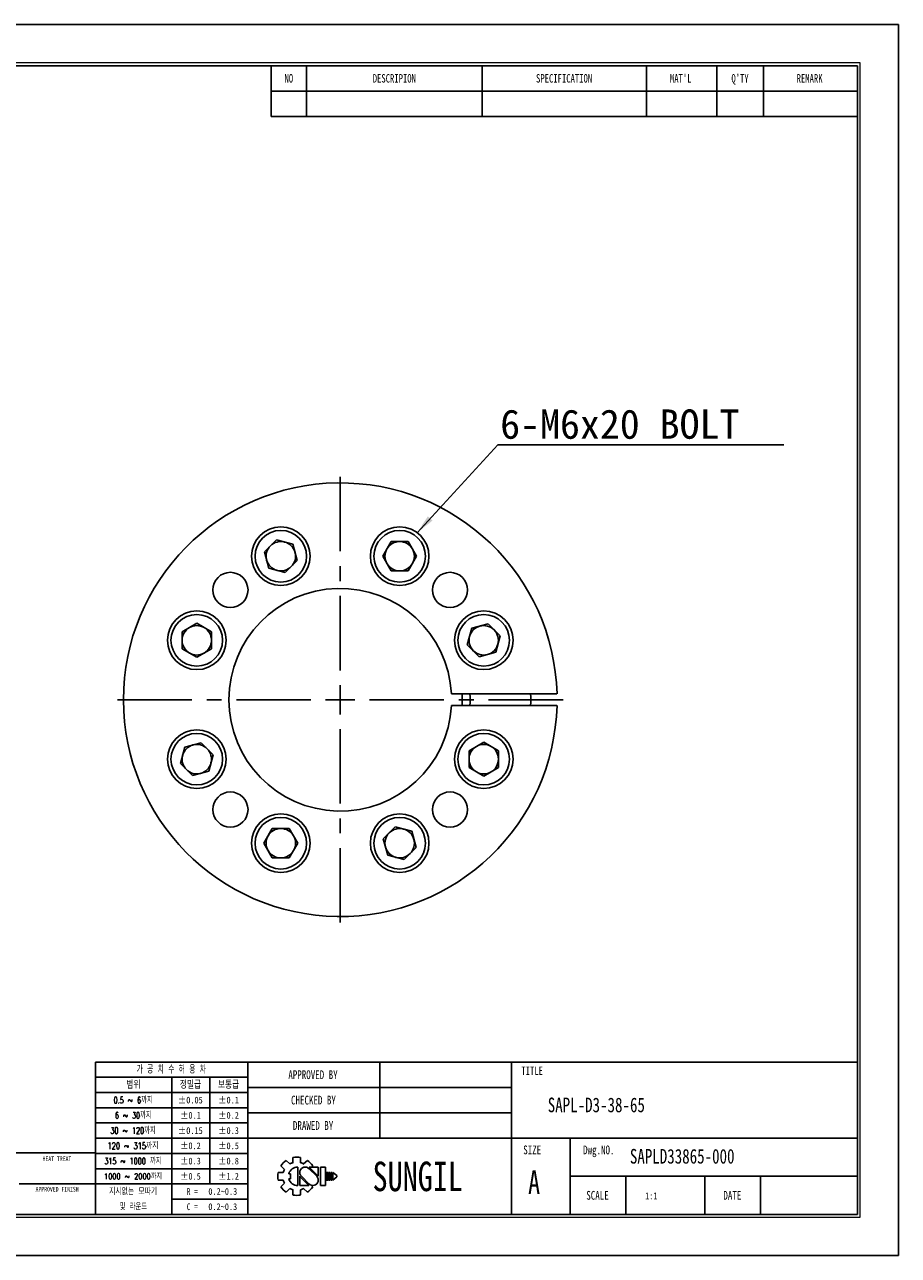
# Model space of a CAD drawing. Header units: millimetres. Extents: x 0 to 297, y 0 to 210.
# Tile 2 of 2: x 148 to 297, y 0 to 210. Entities that reach past the tile are written whole.
import ezdxf
from ezdxf.enums import TextEntityAlignment as Align

# ---------------------------------------------------------------- set-up
doc = ezdxf.new("R2010")
doc.units = ezdxf.units.MM
doc.header["$PDSIZE"] = -1
doc.linetypes.add('CENTERX2', pattern=[20.32, 12.7, -2.54, 2.54, -2.54])
doc.layers.add('문자', color=7, linetype='Continuous')
doc.layers.add('중심선', color=1, linetype='CENTERX2')
doc.layers.add('치수선', color=5, linetype='Continuous', lineweight=15)
doc.styles.add('SLDTEXTSTYLE0', font='TXT', dxfattribs={"width": 0.75})
doc.styles.add('SLDTEXTSTYLE1', font='TXT', dxfattribs={"width": 0.634615, "bigfont": 'bigfont'})
doc.styles.add('SLDTEXTSTYLE2', font='TXT', dxfattribs={"width": 0.75, "bigfont": 'bigfont'})
doc.styles.add('SLDTEXTSTYLE3', font='TXT', dxfattribs={"width": 0.694444, "bigfont": 'bigfont'})
doc.styles.add('SLDTEXTSTYLE4', font='TXT', dxfattribs={"width": 0.6875, "bigfont": 'bigfont'})
doc.styles.add('SLDTEXTSTYLE5', font='TXT', dxfattribs={"width": 0.7, "bigfont": 'bigfont'})
doc.styles.add('SLDTEXTSTYLE6', font='TXT', dxfattribs={"width": 0.692308, "bigfont": 'bigfont'})
doc.styles.add('SLDTEXTSTYLE7', font='TXT', dxfattribs={"width": 0.666667})
doc.dimstyles.new('SLDDIMSTYLE3', dxfattribs={"dimtxt": 0.18, "dimasz": 3.302, "dimexe": 0, "dimexo": 0.0625, "dimgap": 0, "dimtad": 0, "dimtih": 1, "dimtoh": 1, "dimdec": 0, "dimrnd": 1e-09, "dimzin": 0, "dimdsep": 46, "dimtxsty": 'Standard', "dimsah": 1, "dimcen": 0.09, "dimadec": 0, "dimazin": 0, "dimtfac": 3.302, "dimtdec": 0, "dimtofl": 0, "dimtmove": 0, "dimatfit": 3, "dimfxl": 1, "dimfrac": 2, "dimtolj": 1, "dimtzin": 0, "dimarcsym": 0})

# ---------------------------------------------------------------- blocks, each defined once
blk = doc.blocks.new('AAAA')
at = {"color": 250, "true_color": 0x191924}
for p, q in [((-298.87, 124.28), (-595.87, 124.28)), ((-298.87, -85.72), (-298.87, 124.28)), ((-595.87, -85.72), (-298.87, -85.72))]:
    blk.add_line(p, q, dxfattribs=at)
at = {"lineweight": 0}
for p, q in [((-305.37, 117.78), (-585.87, 117.78)), ((-305.37, -79.22), (-305.37, 117.78)), ((-585.87, -79.22), (-305.37, -79.22))]:
    blk.add_line(p, q, dxfattribs=at)
for p, q in [((-305.87, 117.28), (-585.37, 117.28)), ((-405.87, 117.28), (-405.87, 108.62)), ((-399.87, 117.28), (-399.87, 108.62)), ((-369.87, 117.28), (-369.87, 108.62)), ((-341.87, 117.28), (-341.87, 108.62)), ((-329.87, 117.28), (-329.87, 108.62)), ((-321.87, 117.28), (-321.87, 108.62)), ((-305.87, -78.72), (-305.87, 117.28)), ((-405.87, 112.95), (-305.87, 112.95)), ((-405.87, 108.62), (-305.87, 108.62)), ((-305.87, -52.72), (-435.87, -52.72)), ((-435.87, -52.72), (-435.87, -78.72)), ((-409.87, -52.72), (-409.87, -78.72)), ((-387.37, -52.72), (-387.37, -65.72)), ((-364.87, -52.72), (-364.87, -78.72)), ((-409.87, -55.32), (-435.87, -55.32)), ((-422.87, -55.32), (-422.87, -78.72)), ((-416.37, -55.32), (-416.37, -73.52)), ((-409.87, -57.92), (-435.87, -57.92)), ((-364.87, -57.05), (-409.87, -57.05)), ((-409.87, -60.52), (-435.87, -60.52)), ((-364.87, -61.38), (-409.87, -61.38)), ((-409.87, -63.12), (-435.87, -63.12)), ((-409.87, -65.72), (-435.87, -65.72)), ((-305.87, -65.72), (-409.87, -65.72)), ((-354.87, -65.72), (-354.87, -78.72)), ((-435.87, -68.22), (-533.87, -68.22)), ((-409.87, -68.32), (-435.87, -68.32)), ((-402.17, -69.02), (-402.17, -69.9)), ((-400.87, -69.02), (-400.87, -69.9)), ((-409.87, -70.92), (-435.87, -70.92)), ((-404.24, -70.42), (-403.62, -71.04)), ((-403.32, -69.5), (-402.7, -70.12)), ((-401.37, -70.64), (-401.37, -73.79)), ((-400.35, -70.12), (-399.72, -69.5)), ((-398.13, -72.22), (-399.46, -70.88)), ((-397.85, -72.19), (-399.4, -70.64)), ((-399.4, -70.64), (-397.85, -70.64)), ((-399.03, -70.64), (-398.81, -70.42)), ((-397.85, -70.64), (-397.85, -72.22)), ((-397.48, -70.64), (-397.48, -73.79)), ((-397.48, -70.64), (-396.61, -70.64)), ((-396.61, -70.64), (-396.61, -73.79)), ((-404.71, -71.57), (-403.84, -71.57)), ((-404.71, -71.57), (-403.84, -71.57)), ((-404.71, -72.86), (-403.84, -72.86)), ((-404.24, -74.01), (-403.62, -73.39)), ((-402.89, -71.78), (-402.59, -71.78)), ((-402.89, -72.65), (-402.59, -72.65)), ((-402.59, -71.78), (-402.59, -72.65)), ((-401.01, -72.22), (-401.01, -73.79)), ((-401.01, -72.24), (-399.45, -73.79)), ((-400.73, -72.22), (-399.39, -73.55)), ((-396.46, -71.57), (-396.46, -72.86)), ((-396.46, -71.57), (-396.24, -71.57)), ((-396.46, -72.86), (-396.24, -72.86)), ((-396.24, -71.57), (-396.24, -72.86)), ((-396.09, -71.57), (-396.09, -72.86)), ((-396.09, -71.57), (-395.88, -71.57)), ((-396.09, -72.86), (-395.88, -72.86)), ((-395.88, -71.57), (-395.88, -72.86)), ((-395.72, -71.57), (-395.72, -72.86)), ((-395.72, -71.57), (-395.51, -71.57)), ((-395.72, -72.86), (-395.51, -72.86)), ((-395.51, -71.57), (-395.51, -72.86)), ((-395.36, -71.57), (-395.36, -72.86)), ((-395.36, -71.57), (-394.71, -72.11)), ((-394.71, -72.32), (-395.36, -72.86)), ((-394.71, -72.11), (-394.71, -72.22)), ((-394.71, -72.11), (-394.71, -72.32)), ((-394.71, -72.22), (-394.71, -72.32)), ((-305.87, -72.22), (-354.87, -72.22)), ((-345.37, -72.22), (-345.37, -78.72)), ((-331.87, -72.22), (-331.87, -78.72)), ((-322.37, -72.22), (-322.37, -78.72)), ((-448.87, -73.52), (-435.87, -73.52)), ((-409.87, -73.52), (-435.87, -73.52)), ((-403.32, -74.93), (-402.7, -74.31)), ((-402.17, -74.53), (-402.17, -75.41)), ((-401.01, -73.79), (-399.45, -73.79)), ((-400.87, -74.53), (-400.87, -75.41)), ((-400.35, -74.31), (-399.72, -74.93)), ((-399.08, -73.74), (-398.81, -74.01)), ((-397.48, -73.79), (-396.61, -73.79)), ((-409.87, -76.12), (-422.87, -76.12)), ((-585.37, -78.72), (-305.87, -78.72))]:
    blk.add_line(p, q)
for centre, radius, start, end in [((-401.52, -72.22), 3.26, 78.4943, 101.5057), ((-401.52, -72.22), 3.26, 123.4943, 146.5057), ((-401.52, -72.22), 2.4, 150.6872, 164.3128), ((-401.37, -72.22), 1.58, 90, 164.0671), ((-401.52, -72.22), 2.4, 105.6872, 119.3128), ((-400.09, -71.56), 0.919, 43.2202, 225.8282), ((-401.52, -72.22), 2.4, 60.6872, 74.3128), ((-401.52, -72.22), 3.26, 33.4943, 56.5057), ((-401.52, -72.22), 3.26, 168.4943, 191.5057), ((-401.52, -72.22), 2.4, 195.6872, 209.3128), ((-401.37, -72.22), 1.58, 195.9329, 270), ((-398.77, -72.87), 0.919, 223.2202, 45.8282), ((-401.52, -72.22), 3.26, 213.4943, 236.5057), ((-401.52, -72.22), 2.4, 240.6872, 254.3128), ((-401.52, -72.22), 3.26, 258.4943, 281.5057), ((-401.52, -72.22), 2.4, 285.6872, 299.3128), ((-401.52, -72.22), 3.26, 303.4943, 326.5057)]:
    blk.add_arc(centre, radius, start, end)
for p in [(-387.37, -57.05), (-387.37, -61.38)]:
    blk.add_point(p)
at = {"color": 250, "true_color": 0x191924, "width": 0.75}
for tag, height, style, p in [('TITLE', 2.5, 'SLDTEXTSTYLE2', (-358.7, -62.04)), ('도번', 2.5, 'SLDTEXTSTYLE2', (-344.69, -70.81)), ('필렛', 1.15, 'SLDTEXTSTYLE0', (-416.62, -75.73)), ('SCALE', 1.2, 'SLDTEXTSTYLE0', (-342.09, -76.51)), ('DATE', 1.2, 'SLDTEXTSTYLE0', (-318.85, -76.56)), ('모따기', 1.15, 'SLDTEXTSTYLE0', (-416.62, -78.33))]:
    blk.add_attdef(tag, text='', height=height, dxfattribs=dict(at, style=style)).set_placement(p, align=Align.BOTTOM_LEFT)
at = {"layer": '문자', "attachment_point": 2}
for s, insert, char_height, style in [('NO', (-402.88, 115.84), 1.444, 'SLDTEXTSTYLE0'), ('DESCRIPION', (-384.88, 115.84), 1.444, 'SLDTEXTSTYLE0'), ('SPECIFICATION', (-355.91, 115.84), 1.444, 'SLDTEXTSTYLE0'), ("MAT'L", (-336.01, 115.84), 1.444, 'SLDTEXTSTYLE0'), ("Q'TY", (-325.89, 115.84), 1.444, 'SLDTEXTSTYLE0'), ('REMARK', (-314.02, 115.84), 1.444, 'SLDTEXTSTYLE0'), ('가 공 치 수 허 용 차', (-422.94, -53.37), 1.3, 'SLDTEXTSTYLE1'), ('APPROVED BY', (-398.76, -54.14), 1.5, 'SLDTEXTSTYLE0'), ('TITLE', (-361.36, -53.5), 1.444, 'SLDTEXTSTYLE0'), ('범위', (-429.4, -56), 1.25, 'SLDTEXTSTYLE2'), ('정밀급', (-419.66, -56), 1.25, 'SLDTEXTSTYLE2'), ('보통급', (-413.16, -56), 1.25, 'SLDTEXTSTYLE2'), ('0.5 ~ 6까지', (-429.45, -58.67), 1.1, 'SLDTEXTSTYLE3'), ('±0.05', (-419.68, -58.64), 1.15, 'SLDTEXTSTYLE0'), ('±0.1', (-413.16, -58.64), 1.15, 'SLDTEXTSTYLE0'), ('CHECKED BY', (-398.68, -58.47), 1.5, 'SLDTEXTSTYLE0'), ('6 ~ 30까지', (-429.43, -61.27), 1.1, 'SLDTEXTSTYLE4'), ('±0.1', (-419.66, -61.24), 1.15, 'SLDTEXTSTYLE0'), ('±0.2', (-413.16, -61.24), 1.15, 'SLDTEXTSTYLE0'), ('DRAWED BY', (-398.74, -62.8), 1.5, 'SLDTEXTSTYLE0'), ('30 ~ 120까지', (-429.46, -63.87), 1.1, 'SLDTEXTSTYLE5'), ('±0.15', (-419.68, -63.84), 1.15, 'SLDTEXTSTYLE0'), ('±0.3', (-413.16, -63.84), 1.15, 'SLDTEXTSTYLE0'), ('120 ~ 315까지', (-429.47, -66.47), 1.1, 'SLDTEXTSTYLE2'), ('±0.2', (-419.66, -66.44), 1.15, 'SLDTEXTSTYLE0'), ('±0.5', (-413.16, -66.44), 1.15, 'SLDTEXTSTYLE0'), ('SIZE', (-361.35, -66.97), 1.5, 'SLDTEXTSTYLE0'), ('Dwg.NO.', (-349.99, -66.97), 1.5, 'SLDTEXTSTYLE0'), ('HEAT TREAT', (-442.45, -68.82), 0.8, 'SLDTEXTSTYLE0'), ('315 ~ 1000 까지', (-429.48, -69.07), 1.1, 'SLDTEXTSTYLE6'), ('±0.3', (-419.66, -69.04), 1.15, 'SLDTEXTSTYLE0'), ('±0.8', (-413.16, -69.04), 1.15, 'SLDTEXTSTYLE0'), ('SUNGIL', (-380.89, -69.72), 5.032, 'SLDTEXTSTYLE0'), ('A', (-361.03, -71.23), 4, 'SLDTEXTSTYLE0'), ('1000 ~ 2000까지', (-429.47, -71.73), 0.99, 'SLDTEXTSTYLE2'), ('±0.5', (-419.66, -71.64), 1.15, 'SLDTEXTSTYLE0'), ('±1.2', (-413.16, -71.64), 1.15, 'SLDTEXTSTYLE0'), ('APPROVED FINISH', (-442.42, -74.02), 0.8, 'SLDTEXTSTYLE0'), ('지시없는 모따기', (-429.45, -74.27), 1.1, 'SLDTEXTSTYLE2'), ('R =', (-419.36, -74.24), 1.15, 'SLDTEXTSTYLE7'), ('SCALE', (-350.21, -74.72), 1.5, 'SLDTEXTSTYLE0'), ('DATE', (-327.2, -74.72), 1.5, 'SLDTEXTSTYLE0'), ('및 라운드', (-429.41, -76.87), 1.1, 'SLDTEXTSTYLE5'), ('C =', (-419.36, -76.84), 1.15, 'SLDTEXTSTYLE7')]:
    blk.add_mtext(s, dxfattribs=dict(at, insert=insert, char_height=char_height, style=style))
blk = doc.blocks.new('SW_NOTE_0')
at = {"layer": '문자', "color": 0}
blk.add_line((48.78, 0), (0, 0), dxfattribs=at)
at = {"layer": '문자', "color": 0, "insert": (0.38, 6.01), "char_height": 5, "attachment_point": 1}
blk.add_mtext('{\\C3;6-M6x20 BOLT}', dxfattribs=at)
blk = doc.blocks.new('SW_CENTERMARKSYMBOL_0')
at = {"layer": '중심선', "color": 0}
for p, q in [((0, 5), (0, 39.5)), ((0, 0), (0, 2.5)), ((-5, 0), (-39.5, 0)), ((0, 0), (-2.5, 0)), ((0, 0), (0, -2.5)), ((0, 0), (2.5, 0)), ((5, 0), (39.5, 0)), ((0, -5), (0, -39.5))]:
    blk.add_line(p, q, dxfattribs=at)

msp = doc.modelspace()

# ---------------------------------------------------------------- linework, layer by layer
for p, q in [((190.903, 122.152), (188.853, 120.103)), ((190.903, 122.152), (193.702, 121.402)), ((209.037, 119.352), (210.486, 121.862)), ((213.384, 121.862), (210.486, 121.862)), ((213.384, 121.862), (214.833, 119.352)), ((189.603, 117.303), (188.853, 120.103)), ((193.702, 121.402), (194.452, 118.602)), ((192.403, 116.553), (194.452, 118.602)), ((209.037, 119.352), (210.486, 116.842)), ((214.833, 119.352), (213.384, 116.842)), ((189.603, 117.303), (192.403, 116.553)), ((210.486, 116.842), (213.384, 116.842)), ((174.801, 106.46), (177.311, 107.909)), ((177.311, 107.909), (179.821, 106.46)), ((224.227, 107.06), (227.027, 107.81)), ((229.076, 105.761), (227.027, 107.81)), ((174.801, 106.46), (174.801, 103.562)), ((179.821, 103.562), (179.821, 106.46)), ((224.227, 107.06), (223.477, 104.261)), ((229.076, 105.761), (228.326, 102.961)), ((177.311, 102.112), (174.801, 103.562)), ((177.311, 102.112), (179.821, 103.562)), ((223.477, 104.261), (225.527, 102.211)), ((228.326, 102.961), (225.527, 102.211)), ((238.78, 95.87), (220.768, 95.87)), ((220.768, 93.87), (238.78, 93.87)), ((174.511, 83.978), (175.262, 86.778)), ((175.262, 86.778), (178.061, 87.528)), ((180.111, 85.479), (178.061, 87.528)), ((226.277, 87.627), (223.767, 86.178)), ((223.767, 86.178), (223.767, 83.279)), ((226.277, 87.627), (228.787, 86.178)), ((228.787, 83.279), (228.787, 86.178)), ((179.36, 82.679), (180.111, 85.479)), ((174.511, 83.978), (176.561, 81.929)), ((179.36, 82.679), (176.561, 81.929)), ((226.277, 81.83), (223.767, 83.279)), ((228.787, 83.279), (226.277, 81.83)), ((188.754, 70.387), (190.204, 72.897)), ((193.102, 72.897), (190.204, 72.897)), ((194.551, 70.387), (193.102, 72.897)), ((211.185, 73.186), (209.135, 71.137)), ((213.984, 72.436), (211.185, 73.186)), ((213.984, 72.436), (214.734, 69.637)), ((190.204, 67.877), (188.754, 70.387)), ((194.551, 70.387), (193.102, 67.877)), ((209.886, 68.337), (209.135, 71.137)), ((212.685, 67.587), (214.734, 69.637)), ((190.204, 67.877), (193.102, 67.877)), ((212.685, 67.587), (209.886, 68.337))]:
    msp.add_line(p, q)
at = {"flags": 128}
msp.add_lwpolyline([(222.59, 93.87), (222.614, 94.87), (222.59, 95.87)], dxfattribs=at)
for centre, radius in [((191.653, 119.352), 5), ((211.935, 119.352), 5), ((191.653, 119.352), 4.4), ((211.935, 119.352), 4.4), ((183.056, 113.608), 3), ((220.532, 113.608), 3), ((177.311, 105.011), 5), ((177.311, 105.011), 4.4), ((226.277, 105.011), 5), ((226.277, 105.011), 4.4), ((177.311, 84.729), 5), ((177.311, 84.729), 4.4), ((226.277, 84.729), 5), ((226.277, 84.729), 4.4), ((183.056, 76.131), 3), ((220.532, 76.131), 3), ((191.653, 70.387), 5), ((191.653, 70.387), 4.4), ((211.935, 70.387), 5), ((211.935, 70.387), 4.4)]:
    msp.add_circle(centre, radius)
for centre, radius, start, end in [((201.794, 94.87), 37, 1.54872, 358.45128), ((191.653, 119.352), 2.51, 75, 135), ((211.935, 119.352), 2.51, 90, 150), ((211.935, 119.352), 2.51, 30, 90), ((191.653, 119.352), 2.51, 135, 195), ((191.653, 119.352), 2.51, 15, 75), ((191.653, 119.352), 2.51, 315, 15), ((211.935, 119.352), 2.51, 150, 210), ((211.935, 119.352), 2.51, 330, 30), ((191.653, 119.352), 2.51, 195, 255), ((211.935, 119.352), 2.51, 210, 270), ((211.935, 119.352), 2.51, 270, 330), ((191.653, 119.352), 2.51, 255, 315), ((201.794, 94.87), 19, 3.01696, 356.98304), ((177.311, 105.011), 2.51, 120, 180), ((177.311, 105.011), 2.51, 60, 120), ((177.311, 105.011), 2.51, 0, 60), ((226.277, 105.011), 2.51, 105, 165), ((226.277, 105.011), 2.51, 45, 105), ((177.311, 105.011), 2.51, 180, 240), ((177.311, 105.011), 2.51, 300, 0), ((226.277, 105.011), 2.51, 165, 225), ((226.277, 105.011), 2.51, 345, 45), ((226.277, 105.011), 2.51, 225, 285), ((226.277, 105.011), 2.51, 285, 345), ((177.311, 105.011), 2.51, 240, 300), ((201.794, 94.87), 22.149, 357.41234, 2.58766), ((201.794, 94.87), 32.5, 358.23677, 1.76323), ((177.311, 84.729), 2.51, 105, 165), ((177.311, 84.729), 2.51, 45, 105), ((177.311, 84.729), 2.51, 345, 45), ((226.277, 84.729), 2.51, 120, 180), ((226.277, 84.729), 2.51, 60, 120), ((226.277, 84.729), 2.51, 0, 60), ((177.311, 84.729), 2.51, 165, 225), ((177.311, 84.729), 2.51, 285, 345), ((226.277, 84.729), 2.51, 180, 240), ((226.277, 84.729), 2.51, 300, 0), ((177.311, 84.729), 2.51, 225, 285), ((226.277, 84.729), 2.51, 240, 300), ((191.653, 70.387), 2.51, 150, 210), ((191.653, 70.387), 2.51, 90, 150), ((191.653, 70.387), 2.51, 30, 90), ((191.653, 70.387), 2.51, 330, 30), ((211.935, 70.387), 2.51, 135, 195), ((211.935, 70.387), 2.51, 75, 135), ((211.935, 70.387), 2.51, 15, 75), ((211.935, 70.387), 2.51, 195, 255), ((211.935, 70.387), 2.51, 315, 15), ((191.653, 70.387), 2.51, 210, 270), ((191.653, 70.387), 2.51, 270, 330), ((211.935, 70.387), 2.51, 255, 315)]:
    msp.add_arc(centre, radius, start, end)

# ---------------------------------------------------------------- block references
at = {"color": 7, "linetype": 'Continuous'}
ref = msp.add_blockref('AAAA', (595.902, 85.776), dxfattribs=at)
ref.add_attrib('모따기', '0.2~0.3', dxfattribs={"layer": '문자', "height": 1.15, "style": 'SLDTEXTSTYLE0', "width": 0.75}).set_placement((179.283, 7.449), align=Align.BOTTOM_LEFT)
ref.add_attrib('필렛', '0.2~0.3', dxfattribs={"layer": '문자', "height": 1.15, "style": 'SLDTEXTSTYLE0', "width": 0.75}).set_placement((179.283, 10.049), align=Align.BOTTOM_LEFT)
ref.add_attrib('TITLE', 'SAPL-D3-38-65', dxfattribs={"layer": '문자', "height": 2.5, "style": 'SLDTEXTSTYLE0', "width": 0.75}).set_placement((237.199, 23.734), align=Align.BOTTOM_LEFT)
ref.add_attrib('도번', 'SAPLD33865-000', dxfattribs={"layer": '문자', "height": 2.5, "style": 'SLDTEXTSTYLE0', "width": 0.75}).set_placement((251.214, 14.971), align=Align.BOTTOM_LEFT)
ref.add_attrib('SCALE', '1:1', dxfattribs={"layer": '문자', "height": 1.2, "style": 'SLDTEXTSTYLE0', "width": 0.75}).set_placement((253.814, 9.262), align=Align.BOTTOM_LEFT)
at = {"layer": '중심선'}
msp.add_blockref('SW_CENTERMARKSYMBOL_0', (201.794, 94.87), dxfattribs=at)
at = {"layer": '치수선'}
msp.add_blockref('SW_NOTE_0', (228.706, 138.387), dxfattribs=at)

# ---------------------------------------------------------------- leaders
msp.add_leader([(214.912, 123.369), (228.706, 138.387)], dimstyle='SLDDIMSTYLE3', dxfattribs=at)

doc.saveas('drawing.dxf')
